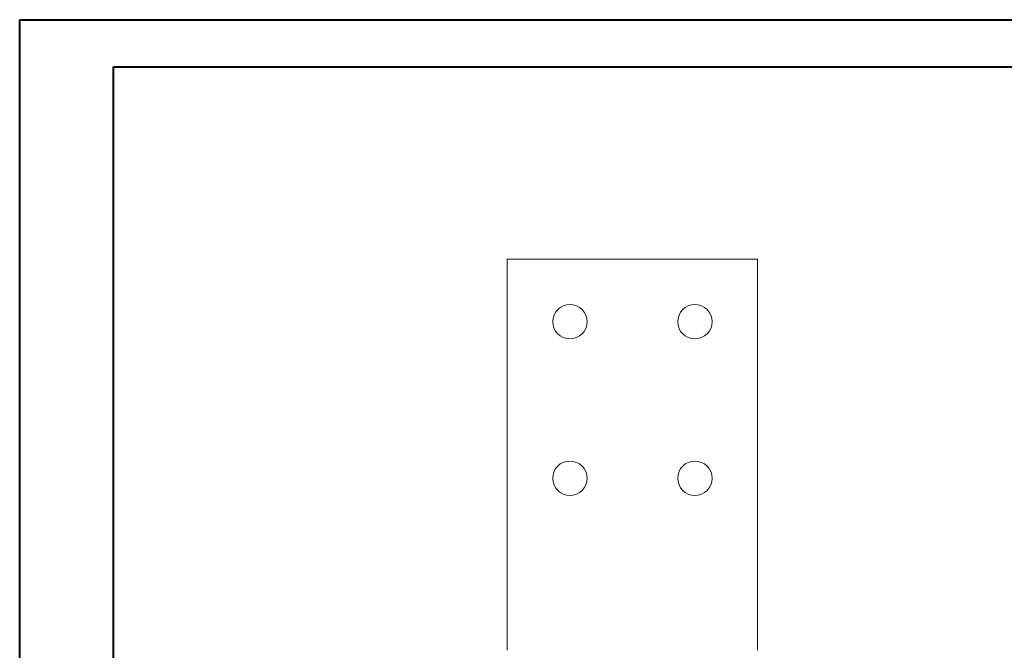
# Model space of a CAD drawing. Header units: millimetres. Extents: x 0 to 210, y 0 to 297.
# Tile 11 of 17: x 0 to 105, y 230 to 297. Entities that reach past the tile are written whole.
import ezdxf

# ---------------------------------------------------------------- set-up
doc = ezdxf.new("R2010")
doc.units = ezdxf.units.MM

msp = doc.modelspace()

# ---------------------------------------------------------------- linework, layer by layer
at = {"color": 7, "linetype": 'Continuous', "lineweight": 40}
for p, q in [((0.08, 0.21), (0.08, 297.21)), ((0.08, 297.21), (210.08, 297.21)), ((10.08, 292.21), (205.08, 292.21)), ((10.08, 5.21), (10.08, 292.21))]:
    msp.add_line(p, q, dxfattribs=at)
at = {"color": 7, "linetype": 'Continuous', "lineweight": 15}
for p, q in [((52.08, 271.71), (52.08, 230.04)), ((78.75, 271.71), (52.08, 271.71)), ((78.75, 230.04), (78.75, 271.71))]:
    msp.add_line(p, q, dxfattribs=at)
for centre in [(58.75, 265.04), (72.08, 265.04), (58.75, 248.37), (72.08, 248.37)]:
    msp.add_circle(centre, 1.83, dxfattribs=at)

doc.saveas('drawing.dxf')
